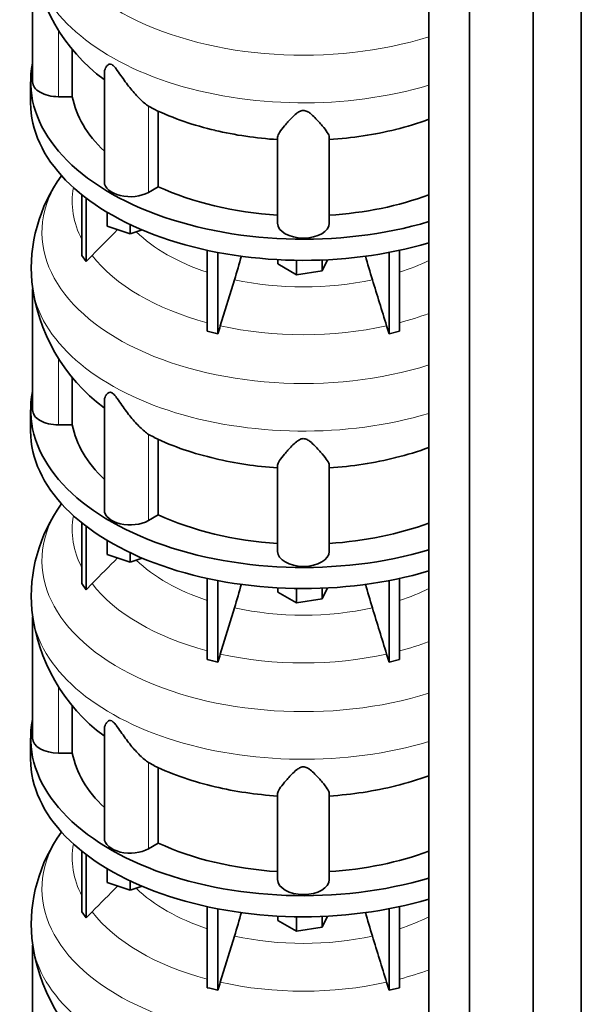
# Model space of a CAD drawing. Header units: millimetres. Extents: x 416 to 1308, y -2710 to 2025.
# Tile 9 of 27: x 1010 to 1304, y -1768 to -1254. Entities that reach past the tile are written whole.
import ezdxf

# ---------------------------------------------------------------- set-up
doc = ezdxf.new("R2010")
doc.units = ezdxf.units.MM
doc.layers.add('MID_344-7', color=7, linetype='Continuous')
doc.layers.add('VSI344_DIFFUSORE', color=7, linetype='Continuous')

# ---------------------------------------------------------------- blocks, each defined once
blk = doc.blocks.new('SE4')
at = {"layer": 'MID_344-7', "color": 7, "linetype": 'Continuous', "lineweight": 35}
for p, q in [((1303.72, -2364.26), (1303.72, -1138.84)), ((1224.11, -1162.12), (1224.11, -2387.85)), ((1278.65, -2383.46), (1278.65, -1157.81)), ((1245.39, -2397.93), (1245.39, -1172.28))]:
    blk.add_line(p, q, dxfattribs=at)
at = {"layer": 'VSI344_DIFFUSORE', "color": 7, "linetype": 'Continuous', "lineweight": 35}
for p, q in [((1017.09, -1222.81), (1017.09, -1286.17)), ((1037.84, -1293.97), (1037.84, -1268.9)), ((1054.58, -1281.68), (1054.58, -1338.43)), ((1016.09, -1286.17), (1016.09, -1297.19)), ((1037.84, -1293.97), (1030.59, -1293.97)), ((1080.61, -1300.42), (1077.62, -1298.95)), ((1082.75, -1340.98), (1082.75, -1301.48)), ((1145.09, -1360.07), (1145.09, -1315.08)), ((1172.09, -1360.07), (1172.09, -1315.08)), ((1082.75, -1340.98), (1077.62, -1343.94)), ((1042.88, -1376.85), (1042.88, -1345.21)), ((1045.17, -1380.05), (1045.17, -1347.01)), ((1056.08, -1361.62), (1056.08, -1354.34)), ((1068.08, -1365.62), (1056.08, -1361.62)), ((1068.08, -1365.62), (1068.08, -1360.74)), ((1074.31, -1363.54), (1068.08, -1365.62)), ((1042.88, -1376.85), (1045.17, -1380.05)), ((1045.17, -1380.05), (1048.17, -1376.88)), ((1108.36, -1416.53), (1108.36, -1374.19)), ((1113.91, -1417.86), (1113.91, -1375.32)), ((1203.27, -1417.86), (1203.27, -1375.32)), ((1208.81, -1416.53), (1208.81, -1374.19)), ((1145.2, -1381.33), (1145.2, -1379.1)), ((1155, -1386.99), (1145.2, -1381.33)), ((1155, -1386.99), (1155, -1379.44)), ((1171.06, -1379.15), (1168.39, -1384.92)), ((1168.39, -1384.92), (1168.39, -1379.27)), ((1168.39, -1384.92), (1155, -1386.99)), ((1122.57, -1389.56), (1115.15, -1413.67)), ((1017.09, -1394.27), (1017.09, -1457.64)), ((1202.03, -1413.67), (1203.27, -1417.86)), ((1203.27, -1417.86), (1208.81, -1416.53)), ((1037.84, -1465.43), (1037.84, -1440.37)), ((1054.58, -1453.14), (1054.58, -1509.89)), ((1016.09, -1457.64), (1016.09, -1468.66)), ((1037.84, -1465.43), (1030.59, -1465.43)), ((1080.61, -1471.89), (1077.62, -1470.41)), ((1082.75, -1512.44), (1082.75, -1472.95)), ((1145.09, -1531.54), (1145.09, -1486.55)), ((1172.09, -1531.54), (1172.09, -1486.55)), ((1042.88, -1548.31), (1042.88, -1516.68)), ((1082.75, -1512.44), (1077.62, -1515.4)), ((1045.17, -1551.51), (1045.17, -1518.47)), ((1056.08, -1533.08), (1056.08, -1525.81)), ((1068.08, -1537.08), (1068.08, -1532.2)), ((1068.08, -1537.08), (1056.08, -1533.08)), ((1074.31, -1535), (1068.08, -1537.08)), ((1042.88, -1548.31), (1045.17, -1551.51)), ((1108.36, -1588), (1108.36, -1545.65)), ((1113.91, -1589.32), (1113.91, -1546.78)), ((1203.27, -1589.32), (1203.27, -1546.78)), ((1208.81, -1588), (1208.81, -1545.65)), ((1045.17, -1551.51), (1048.17, -1548.34)), ((1145.2, -1552.8), (1145.2, -1550.57)), ((1155, -1558.45), (1145.2, -1552.8)), ((1155, -1558.45), (1155, -1550.91)), ((1171.06, -1550.62), (1168.39, -1556.38)), ((1168.39, -1556.38), (1168.39, -1550.74)), ((1168.39, -1556.38), (1155, -1558.45)), ((1122.57, -1561.02), (1115.15, -1585.13)), ((1017.09, -1565.74), (1017.09, -1629.1)), ((1202.03, -1585.13), (1203.27, -1589.32)), ((1203.27, -1589.32), (1208.81, -1588)), ((1037.84, -1636.89), (1037.84, -1611.83)), ((1054.58, -1624.6), (1054.58, -1681.36)), ((1016.09, -1629.1), (1016.09, -1640.12)), ((1037.84, -1636.89), (1030.59, -1636.89)), ((1080.61, -1643.35), (1077.62, -1641.88)), ((1082.75, -1683.91), (1082.75, -1644.41)), ((1145.09, -1703), (1145.09, -1658.01)), ((1172.09, -1703), (1172.09, -1658.01)), ((1082.75, -1683.91), (1077.62, -1686.87)), ((1042.88, -1719.78), (1042.88, -1688.14)), ((1045.17, -1722.98), (1045.17, -1689.94)), ((1056.08, -1704.54), (1056.08, -1697.27)), ((1068.08, -1708.54), (1056.08, -1704.54)), ((1068.08, -1708.54), (1068.08, -1703.67)), ((1074.31, -1706.47), (1068.08, -1708.54)), ((1108.36, -1759.46), (1108.36, -1717.12)), ((1208.81, -1759.46), (1208.81, -1717.12)), ((1042.88, -1719.78), (1045.17, -1722.98)), ((1045.17, -1722.98), (1048.17, -1719.8)), ((1113.91, -1760.79), (1113.91, -1718.25)), ((1145.2, -1724.26), (1145.2, -1722.03)), ((1155, -1729.92), (1155, -1722.37)), ((1171.06, -1722.08), (1168.39, -1727.85)), ((1168.39, -1727.85), (1168.39, -1722.2)), ((1203.27, -1760.79), (1203.27, -1718.25)), ((1155, -1729.92), (1145.2, -1724.26)), ((1168.39, -1727.85), (1155, -1729.92)), ((1122.57, -1732.48), (1115.15, -1756.6)), ((1017.09, -1737.2), (1017.09, -1800.56)), ((1202.03, -1756.6), (1203.27, -1760.79)), ((1203.27, -1760.79), (1208.81, -1759.46))]:
    blk.add_line(p, q, dxfattribs=at)
at = {"layer": 'VSI344_DIFFUSORE', "color": 4, "linetype": 'Continuous', "lineweight": 9}
for p, q in [((1030.59, -1293.97), (1030.59, -1259.05)), ((1077.62, -1343.94), (1077.62, -1298.95)), ((1030.59, -1465.43), (1030.59, -1430.51)), ((1077.62, -1515.4), (1077.62, -1470.41)), ((1030.59, -1636.89), (1030.59, -1601.97)), ((1077.62, -1686.87), (1077.62, -1641.88))]:
    blk.add_line(p, q, dxfattribs=at)
at = {"layer": 'VSI344_DIFFUSORE', "color": 7, "linetype": 'Continuous', "lineweight": 35}
for centre, radius, start, end in [((1110.43, -1209.22), 94.23, 186.0863, 233.5598), ((1145.25, -1163.89), 151.2, 244.6669, 257.4957), ((1168.38, -1152.94), 162.69, 283.6229, 290.0428), ((1099.12, -1383.88), 82.73, 144.1367, 184.7497), ((696.88, -1258.63), 445.37, 342.904, 344.5815), ((1620.3, -1258.63), 445.37, 195.4213, 197.096), ((1110.43, -1380.68), 94.23, 186.0863, 233.5598), ((1316.97, -1475.79), 211.17, 162.8912, 164.0764), ((1077.96, -1555.91), 142.66, 75.4059, 77.6951), ((1145.25, -1335.35), 151.2, 244.6669, 257.4957), ((1168.38, -1324.4), 162.69, 283.6229, 290.0428), ((1099.12, -1555.34), 82.73, 144.1367, 184.7497), ((696.88, -1430.09), 445.37, 342.904, 344.5815), ((1620.3, -1430.09), 445.37, 195.4213, 197.096), ((1110.43, -1552.15), 94.23, 186.0863, 233.5598), ((1077.96, -1727.38), 142.66, 75.4059, 77.6951), ((1316.97, -1647.26), 211.17, 162.8912, 164.0764), ((1145.25, -1506.82), 151.2, 244.6669, 257.4957), ((1168.38, -1495.87), 162.69, 283.6229, 290.0428), ((1099.12, -1726.81), 82.73, 144.1367, 184.7497), ((696.88, -1601.56), 445.37, 342.904, 344.5815), ((1620.3, -1601.56), 445.37, 195.4213, 197.096), ((1110.43, -1723.61), 94.23, 186.0863, 233.5598), ((1316.97, -1818.72), 211.17, 162.8912, 164.0764), ((1077.96, -1898.84), 142.66, 75.4059, 77.6951)]:
    blk.add_arc(centre, radius, start, end, dxfattribs=at)
at = {"layer": 'VSI344_DIFFUSORE', "color": 4, "linetype": 'Continuous', "lineweight": 9}
for centre, major_axis, start_param, end_param in [((1158.59, -1193.45), (136.58, 0), 2.759841, 5.212737), ((1158.59, -1215.13), (-142.13, 0), 0.049778, 2.049895), ((1158.59, -1364.92), (136.58, 0), 2.759841, 5.212737), ((1158.59, -1348.6), (120.79, 0), 3.038624, 3.432735), ((1158.59, -1334.83), (-101.4, 0), 0.532702, 1.052595), ((1158.59, -1348.6), (-120.79, 0), 0.417538, 1.141984), ((1158.59, -1334.83), (101.4, 0), -1.052595, -0.868255), ((1158.59, -1386.6), (-142.13, 0), 0.049778, 2.049895), ((1158.59, -1334.83), (-101.4, 0), 1.207688, 1.933905), ((1158.59, -1348.6), (120.79, 0), -1.141984, -0.997489), ((1158.59, -1348.6), (-120.79, 0), 1.202936, 1.938657), ((1158.59, -1536.38), (136.58, 0), 2.759841, 5.212737), ((1158.59, -1520.06), (120.79, 0), 3.038624, 3.432735), ((1158.59, -1506.29), (-101.4, 0), 0.532702, 1.052595), ((1158.59, -1520.06), (-120.79, 0), 0.417538, 1.141984), ((1158.59, -1506.29), (101.4, 0), -1.052595, -0.868255), ((1158.59, -1558.06), (-142.13, 0), 0.049778, 2.049895), ((1158.59, -1506.29), (-101.4, 0), 1.207688, 1.933905), ((1158.59, -1520.06), (120.79, 0), -1.141984, -0.997489), ((1158.59, -1520.06), (-120.79, 0), 1.202936, 1.938657), ((1158.59, -1707.85), (136.58, 0), 2.759841, 5.212737), ((1158.59, -1691.52), (120.79, 0), 3.038624, 3.432735), ((1158.59, -1677.76), (-101.4, 0), 0.532702, 1.052595), ((1158.59, -1691.52), (-120.79, 0), 0.417538, 1.141984), ((1158.59, -1677.76), (101.4, 0), -1.052595, -0.868255), ((1158.59, -1677.76), (-101.4, 0), 1.207688, 1.933905), ((1158.59, -1729.53), (-142.13, 0), 0.049778, 2.049895), ((1158.59, -1691.52), (120.79, 0), -1.141984, -0.997489), ((1158.59, -1691.52), (-120.79, 0), 1.202936, 1.938657)]:
    blk.add_ellipse(centre, major_axis=major_axis, ratio=0.57735, start_param=start_param, end_param=end_param, dxfattribs=at)
at = {"layer": 'VSI344_DIFFUSORE', "color": 7, "linetype": 'Continuous', "lineweight": 35}
for centre, major_axis, start_param, end_param in [((1158.59, -1286.17), (142.5, 0), 3.023053, 5.190143), ((1030.59, -1286.17), (13.5, 0), 3.141581, 4.712389), ((1158.59, -1286.17), (-121.5, 0), 0.111341, 0.543224), ((1158.59, -1297.19), (142.5, 0), 3.141593, 5.190143), ((1158.59, -1246.67), (-121.5, 0), 1.180593, 1.459455), ((1158.59, -1246.67), (121.5, 0), 4.82373, 5.120026), ((1068.08, -1338.43), (13.5, 0), 3.141581, 5.497787), ((1158.59, -1286.17), (-121.5, 0), 0.896739, 1.459455), ((1158.59, -1286.17), (121.5, 0), 4.82373, 5.281941), ((1158.59, -1360.07), (13.5, 0), 3.141593, 6.283185), ((1158.59, -1457.64), (142.5, 0), 3.023053, 5.190143), ((1030.59, -1457.64), (13.5, 0), 3.141581, 4.712389), ((1158.59, -1457.64), (-121.5, 0), 0.111341, 0.543224), ((1158.59, -1468.66), (142.5, 0), 3.141593, 5.190143), ((1158.59, -1418.14), (-121.5, 0), 1.180593, 1.459455), ((1158.59, -1418.14), (121.5, 0), 4.82373, 5.120026), ((1068.08, -1509.89), (13.5, 0), 3.141604, 5.497787), ((1158.59, -1457.64), (-121.5, 0), 0.896739, 1.459455), ((1158.59, -1457.64), (121.5, 0), 4.82373, 5.281941), ((1158.59, -1531.54), (13.5, 0), 3.141593, 6.283185), ((1158.59, -1629.1), (142.5, 0), 3.023053, 5.190143), ((1030.59, -1629.1), (13.5, 0), 3.141604, 4.712389), ((1158.59, -1640.12), (142.5, 0), 3.141593, 5.190143), ((1158.59, -1629.1), (-121.5, 0), 0.111341, 0.543224), ((1158.59, -1589.6), (-121.5, 0), 1.180593, 1.459455), ((1158.59, -1589.6), (121.5, 0), 4.82373, 5.120026), ((1068.08, -1681.36), (13.5, 0), 3.141604, 5.497787), ((1158.59, -1629.1), (-121.5, 0), 0.896739, 1.459455), ((1158.59, -1629.1), (121.5, 0), 4.82373, 5.281941), ((1158.59, -1703), (13.5, 0), 3.141593, 6.283185)]:
    blk.add_ellipse(centre, major_axis=major_axis, ratio=0.57735, start_param=start_param, end_param=end_param, dxfattribs=at)
for points, knots in [([(1077.62, -1298.95), (1076.25, -1297.97), (1074.74, -1296.69), (1071.61, -1293.62), (1070, -1291.84), (1066.86, -1288), (1065.31, -1285.9), (1062.95, -1282.54), (1062.16, -1281.38), (1060.9, -1279.65), (1060.47, -1279.07), (1059.52, -1277.98), (1058.98, -1277.46), (1057.96, -1276.91), (1057.52, -1276.89), (1056.84, -1277.06), (1056.57, -1277.23), (1055.86, -1277.82), (1055.53, -1278.32), (1054.8, -1279.76), (1054.58, -1280.73), (1054.58, -1281.69)], [0, 0, 0, 0, 0.125, 0.125, 0.25, 0.25, 0.375, 0.375, 0.4375, 0.4375, 0.46875, 0.46875, 0.5, 0.5, 0.53125, 0.53125, 0.5625, 0.5625, 0.625, 0.625, 0.7387976, 0.7387976, 0.7387976, 0.7387976]), ([(1172.09, -1315.08), (1172.09, -1314.43), (1171.69, -1313.61), (1170.37, -1311.6), (1169.46, -1310.43), (1167.3, -1307.85), (1166.05, -1306.42), (1163.81, -1304.16), (1163.01, -1303.38), (1161.61, -1302.29), (1161.1, -1301.94), (1159.93, -1301.35), (1159.22, -1301.13), (1157.77, -1301.17), (1157.09, -1301.42), (1155.95, -1302.02), (1155.45, -1302.37), (1154.07, -1303.47), (1153.28, -1304.24), (1151.09, -1306.47), (1149.83, -1307.9), (1147.68, -1310.47), (1146.79, -1311.61), (1145.49, -1313.6), (1145.09, -1314.44), (1145.09, -1315.08)], [0, 0, 0, 0, 0.125, 0.125, 0.25, 0.25, 0.375, 0.375, 0.4375, 0.4375, 0.46875, 0.46875, 0.5, 0.5, 0.53125, 0.53125, 0.5625, 0.5625, 0.625, 0.625, 0.75, 0.75, 0.875, 0.875, 1, 1, 1, 1]), ([(1077.62, -1470.41), (1076.25, -1469.44), (1074.74, -1468.15), (1071.61, -1465.08), (1070, -1463.31), (1066.86, -1459.46), (1065.31, -1457.37), (1062.95, -1454), (1062.16, -1452.84), (1060.9, -1451.12), (1060.47, -1450.54), (1059.52, -1449.44), (1058.98, -1448.93), (1057.96, -1448.37), (1057.52, -1448.35), (1056.84, -1448.52), (1056.57, -1448.69), (1055.86, -1449.29), (1055.53, -1449.79), (1054.8, -1451.22), (1054.58, -1452.2), (1054.58, -1453.15)], [0, 0, 0, 0, 0.125, 0.125, 0.25, 0.25, 0.375, 0.375, 0.4375, 0.4375, 0.46875, 0.46875, 0.5, 0.5, 0.53125, 0.53125, 0.5625, 0.5625, 0.625, 0.625, 0.7387976, 0.7387976, 0.7387976, 0.7387976]), ([(1172.09, -1486.55), (1172.09, -1485.9), (1171.69, -1485.07), (1170.37, -1483.06), (1169.46, -1481.89), (1167.3, -1479.32), (1166.05, -1477.89), (1163.81, -1475.62), (1163.01, -1474.85), (1161.61, -1473.76), (1161.1, -1473.4), (1159.93, -1472.82), (1159.22, -1472.6), (1157.77, -1472.63), (1157.09, -1472.88), (1155.95, -1473.48), (1155.45, -1473.84), (1154.07, -1474.94), (1153.28, -1475.7), (1151.09, -1477.94), (1149.83, -1479.37), (1147.68, -1481.94), (1146.79, -1483.08), (1145.49, -1485.06), (1145.09, -1485.9), (1145.09, -1486.55)], [0, 0, 0, 0, 0.125, 0.125, 0.25, 0.25, 0.375, 0.375, 0.4375, 0.4375, 0.46875, 0.46875, 0.5, 0.5, 0.53125, 0.53125, 0.5625, 0.5625, 0.625, 0.625, 0.75, 0.75, 0.875, 0.875, 1, 1, 1, 1]), ([(1077.62, -1641.88), (1076.25, -1640.9), (1074.74, -1639.61), (1071.61, -1636.55), (1070, -1634.77), (1066.86, -1630.93), (1065.31, -1628.83), (1062.95, -1625.47), (1062.16, -1624.31), (1060.9, -1622.58), (1060.47, -1622), (1059.52, -1620.91), (1058.98, -1620.39), (1057.96, -1619.84), (1057.52, -1619.82), (1056.84, -1619.98), (1056.57, -1620.16), (1055.86, -1620.75), (1055.53, -1621.25), (1054.8, -1622.68), (1054.58, -1623.66), (1054.58, -1624.61)], [0, 0, 0, 0, 0.125, 0.125, 0.25, 0.25, 0.375, 0.375, 0.4375, 0.4375, 0.46875, 0.46875, 0.5, 0.5, 0.53125, 0.53125, 0.5625, 0.5625, 0.625, 0.625, 0.7387976, 0.7387976, 0.7387976, 0.7387976]), ([(1172.09, -1658.01), (1172.09, -1657.36), (1171.69, -1656.53), (1170.37, -1654.53), (1169.46, -1653.36), (1167.3, -1650.78), (1166.05, -1649.35), (1163.81, -1647.09), (1163.01, -1646.31), (1161.61, -1645.22), (1161.1, -1644.87), (1159.93, -1644.28), (1159.22, -1644.06), (1157.77, -1644.1), (1157.09, -1644.34), (1155.95, -1644.95), (1155.45, -1645.3), (1154.07, -1646.4), (1153.28, -1647.17), (1151.09, -1649.4), (1149.83, -1650.83), (1147.68, -1653.4), (1146.79, -1654.54), (1145.49, -1656.52), (1145.09, -1657.37), (1145.09, -1658.01)], [0, 0, 0, 0, 0.125, 0.125, 0.25, 0.25, 0.375, 0.375, 0.4375, 0.4375, 0.46875, 0.46875, 0.5, 0.5, 0.53125, 0.53125, 0.5625, 0.5625, 0.625, 0.625, 0.75, 0.75, 0.875, 0.875, 1, 1, 1, 1])]:
    blk.add_open_spline(points, degree=3, knots=knots, dxfattribs=at)
for points in [[(1048.17, -1376.88), (1052.62, -1372.39), (1057.07, -1367.91), (1061.52, -1363.43)], [(1194.6, -1389.56), (1197.08, -1397.59), (1199.55, -1405.63), (1202.03, -1413.67)], [(1048.17, -1548.34), (1052.62, -1543.86), (1057.07, -1539.38), (1061.52, -1534.89)], [(1194.6, -1561.02), (1197.08, -1569.06), (1199.55, -1577.1), (1202.03, -1585.13)], [(1048.17, -1719.8), (1052.62, -1715.32), (1057.07, -1710.84), (1061.52, -1706.36)], [(1194.6, -1732.48), (1197.08, -1740.52), (1199.55, -1748.56), (1202.03, -1756.6)]]:
    blk.add_open_spline(points, degree=3, dxfattribs=at)

msp = doc.modelspace()

# ---------------------------------------------------------------- block references
msp.add_blockref('SE4', (0, 0))

doc.saveas('drawing.dxf')
